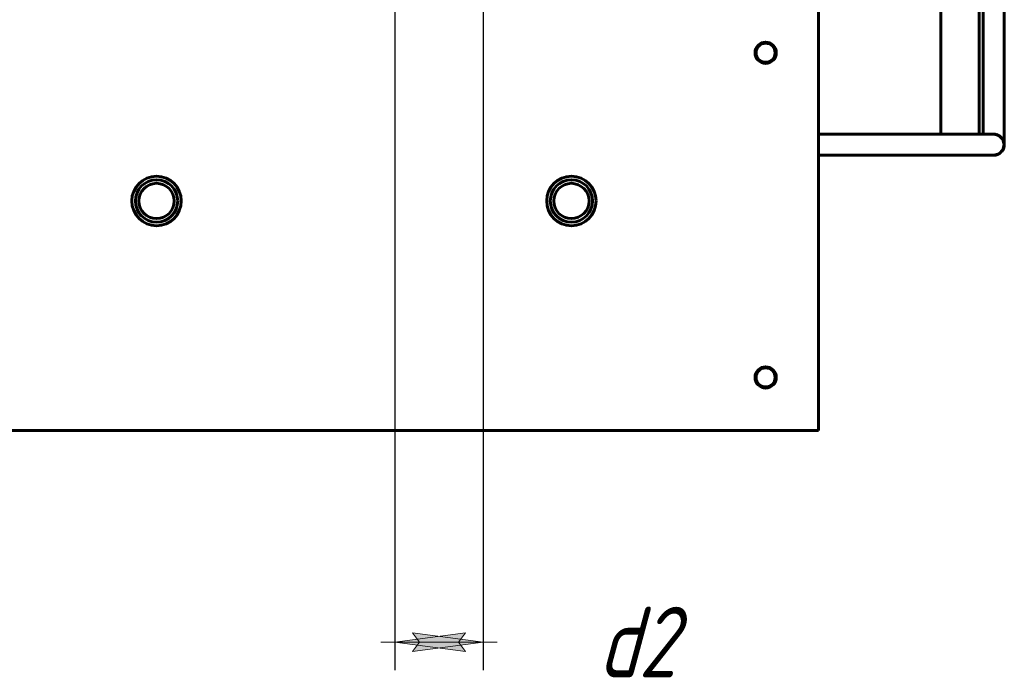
# Model space of a CAD drawing. Header units: millimetres. Extents: x 0 to 297, y 0 to 420.
# Tile 10 of 13: x 159 to 229, y 235 to 281. Entities that reach past the tile are written whole.
import ezdxf

# ---------------------------------------------------------------- set-up
doc = ezdxf.new("R2010")
doc.units = ezdxf.units.MM
doc.linetypes.add('K5LT_BASIC', pattern=[0])
doc.linetypes.add('K5LT_THIN', pattern=[0])
doc.layers.add('Системный слой', color=7, linetype='Continuous')
doc.styles.add('KDIMTEXTSTYLE', font='GOST_AU.SHX', dxfattribs={"width": 0.96, "oblique": 15, "height": 5})
doc.dimstyles.new('KDIMSTYLE (0.25)', dxfattribs={"dimtxt": 5, "dimasz": 1, "dimexe": 2, "dimexo": 0, "dimgap": 1, "dimtad": 1, "dimlfac": 4, "dimtxsty": 'KDIMTEXTSTYLE', "dimsah": 1, "dimcen": 0, "dimdle": 1, "dimadec": 0, "dimazin": 0, "dimtfac": 0.667, "dimtmove": 0, "dimatfit": 3, "dimfxl": 1, "dimtvp": 1, "dimtolj": 1, "dimtzin": 0, "dimarcsym": 0})

# ---------------------------------------------------------------- blocks, each defined once
blk = doc.blocks.new('U101')
at = {"layer": 'Системный слой', "color": 150, "linetype": 'K5LT_BASIC', "lineweight": 60, "true_color": 0x0080ff}
for p, q in [((215.019, 348.264), (216.853, 348.264)), ((226.797, 346.219), (227.036, 345.73)), ((227.036, 345.73), (227.044, 345.711)), ((227.044, 345.711), (227.058, 345.674)), ((227.058, 345.674), (227.086, 345.598)), ((227.086, 345.598), (227.136, 345.444)), ((227.136, 345.444), (227.218, 345.126)), ((227.218, 345.126), (227.281, 344.745)), ((227.281, 344.745), (227.307, 344.342)), ((227.307, 344.342), (227.307, 344.32)), ((227.307, 344.32), (227.307, 344.295)), ((227.307, 344.295), (227.307, 344.245)), ((227.307, 344.245), (227.307, 344.149)), ((227.307, 344.149), (227.307, 343.964)), ((227.307, 343.964), (227.307, 343.773)), ((227.307, 343.773), (227.307, 343.679)), ((227.307, 343.679), (227.307, 343.632)), ((227.307, 343.632), (227.307, 343.609)), ((227.307, 343.609), (227.307, 343.597)), ((227.307, 343.597), (227.307, 343.581)), ((227.307, 343.581), (227.307, 343.558)), ((227.307, 343.558), (227.307, 343.523)), ((227.307, 343.523), (227.307, 343.471)), ((227.307, 343.471), (227.307, 343.393)), ((227.307, 343.393), (227.307, 343.273)), ((227.307, 343.273), (227.307, 343.091)), ((227.307, 343.091), (227.307, 342.913)), ((227.307, 342.913), (227.307, 342.556)), ((227.307, 342.556), (227.307, 341.844)), ((227.307, 341.844), (227.307, 340.418)), ((227.307, 340.418), (227.307, 338.165)), ((227.307, 302.644), (227.307, 273.389))]:
    blk.add_line(p, q, dxfattribs=at)
blk = doc.blocks.new('U102')
at = {"layer": 'Системный слой', "color": 150, "linetype": 'K5LT_BASIC', "lineweight": 60, "true_color": 0x0080ff}
for p, q in [((226.556, 271.889), (226.555, 271.889)), ((226.558, 271.889), (226.556, 271.889)), ((226.559, 271.889), (226.558, 271.889))]:
    blk.add_line(p, q, dxfattribs=at)
blk = doc.blocks.new('U112')
at = {"layer": 'Системный слой', "color": 150, "linetype": 'K5LT_BASIC', "lineweight": 60, "true_color": 0x0080ff}
for p, q in [((175.019, 348.264), (181.557, 348.264)), ((187.182, 348.264), (190.932, 348.264)), ((196.557, 348.264), (206.557, 348.264)), ((215.019, 348.264), (224.58, 348.264)), ((224.58, 348.264), (224.708, 348.264)), ((224.708, 348.264), (224.77, 348.264)), ((224.77, 348.264), (224.801, 348.264)), ((224.801, 348.264), (224.817, 348.264)), ((224.817, 348.264), (224.826, 348.264)), ((224.826, 348.264), (224.837, 348.264)), ((224.837, 348.264), (224.854, 348.264)), ((224.854, 348.264), (224.88, 348.264)), ((224.88, 348.264), (224.918, 348.264)), ((224.918, 348.264), (224.977, 348.264)), ((224.977, 348.264), (225.066, 348.264)), ((225.066, 348.264), (225.204, 348.264)), ((225.204, 348.264), (225.343, 348.264)), ((225.343, 348.264), (225.365, 348.264)), ((225.365, 348.264), (225.409, 348.263)), ((225.409, 348.263), (225.5, 348.259)), ((225.5, 348.259), (225.688, 348.245)), ((225.688, 348.245), (226.076, 348.185)), ((226.076, 348.185), (226.467, 348.085)), ((226.467, 348.085), (226.778, 347.973)), ((226.778, 347.973), (226.805, 347.961)), ((226.805, 347.961), (226.86, 347.937)), ((226.86, 347.937), (226.967, 347.887)), ((226.967, 347.887), (227.177, 347.777)), ((227.177, 347.777), (227.574, 347.518)), ((227.574, 347.518), (227.992, 347.155)), ((227.992, 347.155), (228.012, 347.134)), ((228.012, 347.134), (228.053, 347.091)), ((228.053, 347.091), (228.133, 347.004)), ((228.133, 347.004), (228.285, 346.822)), ((228.285, 346.822), (228.553, 346.43)), ((228.553, 346.43), (228.8, 345.935)), ((228.8, 345.935), (228.811, 345.908)), ((228.811, 345.908), (228.832, 345.852)), ((228.832, 345.852), (228.873, 345.738)), ((228.873, 345.738), (228.943, 345.505)), ((228.943, 345.505), (229.03, 345.099)), ((229.03, 345.099), (229.074, 344.703)), ((229.074, 344.703), (229.079, 344.502)), ((229.079, 344.502), (229.079, 344.476)), ((229.079, 344.476), (229.079, 344.427)), ((229.079, 344.427), (229.079, 344.329)), ((229.079, 344.329), (229.079, 344.143)), ((229.079, 344.143), (229.079, 343.952)), ((229.079, 343.952), (229.079, 343.859)), ((229.079, 343.859), (229.079, 343.812)), ((229.079, 343.812), (229.079, 343.789)), ((229.079, 343.789), (229.079, 343.777)), ((229.079, 343.777), (229.079, 343.761)), ((229.079, 343.761), (229.079, 343.738)), ((229.079, 343.738), (229.079, 343.703)), ((229.079, 343.703), (229.079, 343.651)), ((229.079, 343.651), (229.079, 343.572)), ((229.079, 343.572), (229.079, 343.452)), ((229.079, 343.452), (229.079, 343.268)), ((229.079, 343.268), (229.079, 343.088)), ((229.079, 343.088), (229.079, 342.728)), ((229.079, 342.728), (229.079, 342.008)), ((229.079, 342.008), (229.079, 340.567)), ((229.079, 340.567), (229.079, 337.686)), ((229.079, 337.686), (229.079, 331.923)), ((229.079, 331.923), (229.079, 320.398)), ((229.079, 320.398), (229.079, 297.347)), ((229.079, 297.347), (229.079, 275.626)), ((229.079, 275.626), (229.079, 275.598)), ((229.079, 275.598), (229.079, 275.557)), ((229.079, 275.557), (229.079, 275.495)), ((229.079, 275.495), (229.079, 275.402)), ((229.079, 275.402), (229.079, 275.263)), ((229.079, 275.263), (229.079, 275.057)), ((229.079, 275.057), (229.079, 274.752)), ((229.079, 274.752), (229.079, 274.48)), ((229.079, 274.48), (229.079, 274.458)), ((229.079, 274.458), (229.079, 274.414)), ((229.079, 274.414), (229.079, 274.328)), ((229.079, 274.328), (229.079, 274.159)), ((229.079, 274.159), (229.079, 273.84)), ((229.079, 273.84), (229.079, 273.509)), ((229.079, 273.509), (229.079, 273.492)), ((229.079, 273.492), (229.079, 273.46)), ((229.079, 273.46), (229.079, 273.395)), ((229.079, 273.395), (229.079, 273.274)), ((229.079, 273.274), (229.079, 273.06)), ((229.079, 273.06), (229.079, 272.863)), ((229.079, 272.863), (229.079, 272.854)), ((229.079, 272.854), (229.079, 272.836)), ((229.079, 272.836), (229.079, 272.804)), ((229.079, 272.804), (229.079, 272.748)), ((229.079, 272.748), (229.079, 272.67)), ((229.079, 272.67), (229.079, 272.639)), ((229.079, 272.639), (229.079, 272.639)), ((229.079, 272.639), (229.079, 272.639)), ((229.079, 272.639), (229.079, 272.639)), ((229.079, 272.639), (229.079, 272.639))]:
    blk.add_line(p, q, dxfattribs=at)
blk = doc.blocks.new('U113')
at = {"layer": 'Системный слой', "color": 150, "linetype": 'K5LT_BASIC', "lineweight": 60, "true_color": 0x0080ff}
for p, q in [((228.33, 273.389), (228.698, 273.282)), ((228.698, 273.282), (228.968, 273.015)), ((228.968, 273.015), (229.079, 272.657)), ((229.079, 272.657), (229.079, 272.639))]:
    blk.add_line(p, q, dxfattribs=at)
blk = doc.blocks.new('U114')
at = {"layer": 'Системный слой', "color": 150, "linetype": 'K5LT_BASIC', "lineweight": 60, "true_color": 0x0080ff}
for p, q in [((229.079, 272.639), (228.972, 272.269)), ((228.329, 271.889), (228.327, 271.889)), ((228.346, 271.889), (228.329, 271.889)), ((228.705, 272), (228.346, 271.889)), ((228.972, 272.269), (228.705, 272))]:
    blk.add_line(p, q, dxfattribs=at)
blk = doc.blocks.new('U115')
at = {"layer": 'Системный слой', "color": 150, "linetype": 'K5LT_BASIC', "lineweight": 60, "true_color": 0x0080ff}
for p, q in [((219.714, 271.889), (215.932, 271.889)), ((222.406, 271.889), (219.714, 271.889)), ((223.752, 271.889), (222.406, 271.889)), ((224.425, 271.889), (223.752, 271.889)), ((225.273, 271.889), (224.425, 271.889)), ((225.697, 271.889), (225.273, 271.889)), ((225.906, 271.889), (225.697, 271.889)), ((226.01, 271.889), (225.906, 271.889)), ((226.062, 271.889), (226.01, 271.889)), ((226.087, 271.889), (226.062, 271.889)), ((226.1, 271.889), (226.087, 271.889)), ((226.107, 271.889), (226.1, 271.889)), ((226.162, 271.889), (226.107, 271.889)), ((226.252, 271.889), (226.162, 271.889)), ((226.297, 271.889), (226.252, 271.889)), ((226.319, 271.889), (226.297, 271.889)), ((226.391, 271.889), (226.319, 271.889)), ((226.434, 271.889), (226.391, 271.889)), ((226.456, 271.889), (226.434, 271.889)), ((226.466, 271.889), (226.456, 271.889)), ((226.472, 271.889), (226.466, 271.889)), ((226.48, 271.889), (226.472, 271.889)), ((226.485, 271.889), (226.48, 271.889)), ((226.491, 271.889), (226.485, 271.889)), ((226.496, 271.889), (226.491, 271.889)), ((226.5, 271.889), (226.496, 271.889)), ((226.508, 271.889), (226.5, 271.889)), ((226.525, 271.889), (226.508, 271.889)), ((226.558, 271.889), (226.525, 271.889)), ((226.602, 271.889), (226.558, 271.889)), ((226.64, 271.889), (226.602, 271.889)), ((226.67, 271.889), (226.64, 271.889)), ((226.731, 271.889), (226.67, 271.889)), ((226.781, 271.889), (226.731, 271.889)), ((226.806, 271.889), (226.781, 271.889)), ((226.819, 271.889), (226.806, 271.889)), ((226.825, 271.889), (226.819, 271.889)), ((226.947, 271.889), (226.825, 271.889)), ((227.054, 271.889), (226.947, 271.889)), ((227.106, 271.889), (227.054, 271.889)), ((227.131, 271.889), (227.106, 271.889)), ((227.144, 271.889), (227.131, 271.889)), ((227.15, 271.889), (227.144, 271.889)), ((227.259, 271.889), (227.15, 271.889)), ((227.355, 271.889), (227.259, 271.889)), ((227.402, 271.889), (227.355, 271.889)), ((227.425, 271.889), (227.402, 271.889)), ((227.436, 271.889), (227.425, 271.889)), ((227.442, 271.889), (227.436, 271.889)), ((227.541, 271.889), (227.442, 271.889)), ((227.626, 271.889), (227.541, 271.889)), ((227.667, 271.889), (227.626, 271.889)), ((227.687, 271.889), (227.667, 271.889)), ((227.696, 271.889), (227.687, 271.889)), ((227.701, 271.889), (227.696, 271.889)), ((227.787, 271.889), (227.701, 271.889)), ((227.858, 271.889), (227.787, 271.889)), ((227.892, 271.889), (227.858, 271.889)), ((227.908, 271.889), (227.892, 271.889)), ((227.916, 271.889), (227.908, 271.889)), ((227.92, 271.889), (227.916, 271.889)), ((227.988, 271.889), (227.92, 271.889)), ((228.045, 271.889), (227.988, 271.889)), ((228.071, 271.889), (228.045, 271.889)), ((228.084, 271.889), (228.071, 271.889)), ((228.09, 271.889), (228.084, 271.889)), ((228.094, 271.889), (228.09, 271.889)), ((228.16, 271.889), (228.094, 271.889)), ((228.194, 271.889), (228.16, 271.889)), ((228.209, 271.889), (228.194, 271.889)), ((228.216, 271.889), (228.209, 271.889)), ((228.22, 271.889), (228.216, 271.889)), ((228.222, 271.889), (228.22, 271.889)), ((228.252, 271.889), (228.222, 271.889)), ((228.267, 271.889), (228.252, 271.889)), ((228.273, 271.889), (228.267, 271.889)), ((228.277, 271.889), (228.273, 271.889)), ((228.278, 271.889), (228.277, 271.889)), ((228.279, 271.889), (228.278, 271.889)), ((228.291, 271.889), (228.279, 271.889)), ((228.298, 271.889), (228.291, 271.889)), ((228.302, 271.889), (228.298, 271.889)), ((228.303, 271.889), (228.302, 271.889)), ((228.304, 271.889), (228.303, 271.889)), ((228.311, 271.889), (228.304, 271.889)), ((228.304, 271.889), (228.304, 271.889)), ((228.314, 271.889), (228.311, 271.889)), ((228.316, 271.889), (228.314, 271.889)), ((228.317, 271.889), (228.316, 271.889)), ((228.316, 271.889), (228.316, 271.889)), ((228.319, 271.889), (228.317, 271.889)), ((228.317, 271.889), (228.317, 271.889)), ((228.321, 271.889), (228.319, 271.889)), ((228.322, 271.889), (228.321, 271.889)), ((228.321, 271.889), (228.321, 271.889)), ((228.324, 271.889), (228.322, 271.889)), ((228.322, 271.889), (228.322, 271.889)), ((228.322, 271.889), (228.322, 271.889)), ((228.322, 271.889), (228.322, 271.889)), ((228.325, 271.889), (228.324, 271.889)), ((228.324, 271.889), (228.324, 271.889)), ((228.324, 271.889), (228.324, 271.889)), ((228.324, 271.889), (228.324, 271.889)), ((228.326, 271.889), (228.325, 271.889)), ((228.325, 271.889), (228.325, 271.889)), ((228.327, 271.889), (228.326, 271.889)), ((228.326, 271.889), (228.326, 271.889)), ((228.326, 271.889), (228.326, 271.889)), ((228.326, 271.889), (228.326, 271.889)), ((228.326, 271.889), (228.326, 271.889)), ((228.326, 271.889), (228.326, 271.889)), ((228.328, 271.889), (228.327, 271.889)), ((228.327, 271.889), (228.327, 271.889)), ((228.327, 271.889), (228.327, 271.889)), ((228.327, 271.889), (228.327, 271.889)), ((228.327, 271.889), (228.327, 271.889)), ((228.327, 271.889), (228.327, 271.889)), ((228.327, 271.889), (228.327, 271.889)), ((228.327, 271.889), (228.327, 271.889)), ((228.327, 271.889), (228.327, 271.889)), ((228.327, 271.889), (228.327, 271.889)), ((228.327, 271.889), (228.327, 271.889)), ((228.327, 271.889), (228.327, 271.889)), ((228.327, 271.889), (228.327, 271.889)), ((228.329, 271.889), (228.328, 271.889)), ((228.328, 271.889), (228.328, 271.889)), ((228.328, 271.889), (228.328, 271.889)), ((228.328, 271.889), (228.328, 271.889)), ((228.328, 271.889), (228.328, 271.889)), ((228.328, 271.889), (228.328, 271.889)), ((228.328, 271.889), (228.328, 271.889)), ((228.328, 271.889), (228.328, 271.889)), ((228.328, 271.889), (228.328, 271.889)), ((228.328, 271.889), (228.328, 271.889)), ((228.328, 271.889), (228.328, 271.889)), ((228.328, 271.889), (228.328, 271.889)), ((228.328, 271.889), (228.328, 271.889)), ((228.329, 271.889), (228.33, 271.889)), ((228.33, 271.889), (228.329, 271.889)), ((228.329, 271.889), (228.329, 271.889)), ((228.329, 271.889), (228.329, 271.889)), ((228.329, 271.889), (228.329, 271.889)), ((228.329, 271.889), (228.329, 271.889)), ((228.329, 271.889), (228.329, 271.889)), ((228.329, 271.889), (228.329, 271.889)), ((228.329, 271.889), (228.329, 271.889)), ((228.329, 271.889), (228.329, 271.889)), ((228.329, 271.889), (228.329, 271.889)), ((228.329, 271.889), (228.329, 271.889)), ((228.329, 271.889), (228.329, 271.889)), ((228.329, 271.889), (228.329, 271.889)), ((228.329, 271.889), (228.329, 271.889)), ((228.329, 271.889), (228.329, 271.889)), ((228.329, 271.889), (228.329, 271.889)), ((228.329, 271.889), (228.329, 271.889)), ((228.329, 271.889), (228.329, 271.889)), ((228.329, 271.889), (228.329, 271.889)), ((228.329, 271.889), (228.329, 271.889)), ((228.329, 271.889), (228.329, 271.889)), ((228.33, 271.889), (228.33, 271.889)), ((228.33, 271.889), (228.33, 271.889))]:
    blk.add_line(p, q, dxfattribs=at)
blk = doc.blocks.new('U116')
at = {"layer": 'Системный слой', "color": 150, "linetype": 'K5LT_BASIC', "lineweight": 60, "true_color": 0x0080ff}
for p, q in [((220.034, 273.389), (215.932, 273.389)), ((222.936, 273.389), (220.034, 273.389)), ((224.387, 273.389), (222.936, 273.389)), ((225.113, 273.389), (224.387, 273.389)), ((225.477, 273.389), (225.113, 273.389)), ((225.658, 273.389), (225.477, 273.389)), ((225.871, 273.389), (225.658, 273.389)), ((225.971, 273.389), (225.871, 273.389)), ((226.026, 273.389), (225.971, 273.389)), ((226.104, 273.389), (226.026, 273.389)), ((226.156, 273.389), (226.104, 273.389)), ((226.34, 273.389), (226.156, 273.389)), ((226.461, 273.389), (226.34, 273.389)), ((226.521, 273.389), (226.461, 273.389)), ((226.55, 273.389), (226.521, 273.389)), ((226.565, 273.389), (226.55, 273.389)), ((226.572, 273.389), (226.565, 273.389)), ((226.7, 273.389), (226.572, 273.389)), ((226.814, 273.389), (226.7, 273.389)), ((226.87, 273.389), (226.814, 273.389)), ((226.897, 273.389), (226.87, 273.389)), ((226.911, 273.389), (226.897, 273.389)), ((226.918, 273.389), (226.911, 273.389)), ((226.981, 273.389), (226.918, 273.389)), ((227.112, 273.389), (226.981, 273.389)), ((227.176, 273.389), (227.112, 273.389)), ((227.208, 273.389), (227.176, 273.389)), ((227.223, 273.389), (227.208, 273.389)), ((227.231, 273.389), (227.223, 273.389)), ((227.235, 273.389), (227.231, 273.389)), ((227.241, 273.389), (227.235, 273.389)), ((227.245, 273.389), (227.241, 273.389)), ((227.248, 273.389), (227.245, 273.389)), ((227.25, 273.389), (227.248, 273.389)), ((227.252, 273.389), (227.25, 273.389)), ((227.254, 273.389), (227.252, 273.389)), ((227.259, 273.389), (227.254, 273.389)), ((227.268, 273.389), (227.259, 273.389)), ((227.285, 273.389), (227.268, 273.389)), ((227.297, 273.389), (227.285, 273.389)), ((227.303, 273.389), (227.297, 273.389)), ((227.306, 273.389), (227.303, 273.389)), ((227.31, 273.389), (227.306, 273.389)), ((227.325, 273.389), (227.31, 273.389)), ((227.36, 273.389), (227.325, 273.389)), ((227.374, 273.389), (227.36, 273.389)), ((227.404, 273.389), (227.374, 273.389)), ((227.462, 273.389), (227.404, 273.389)), ((227.494, 273.389), (227.462, 273.389)), ((227.51, 273.389), (227.494, 273.389)), ((227.518, 273.389), (227.51, 273.389)), ((227.52, 273.389), (227.518, 273.389)), ((227.526, 273.389), (227.52, 273.389)), ((227.537, 273.389), (227.526, 273.389)), ((227.558, 273.389), (227.537, 273.389)), ((227.579, 273.389), (227.558, 273.389)), ((227.585, 273.389), (227.579, 273.389)), ((227.598, 273.389), (227.585, 273.389)), ((227.623, 273.389), (227.598, 273.389)), ((227.655, 273.389), (227.623, 273.389)), ((227.671, 273.389), (227.655, 273.389)), ((227.678, 273.389), (227.671, 273.389)), ((227.682, 273.389), (227.678, 273.389)), ((227.684, 273.389), (227.682, 273.389)), ((227.717, 273.389), (227.684, 273.389)), ((227.741, 273.389), (227.717, 273.389)), ((227.752, 273.389), (227.741, 273.389)), ((227.758, 273.389), (227.752, 273.389)), ((227.761, 273.389), (227.758, 273.389)), ((227.762, 273.389), (227.761, 273.389)), ((227.786, 273.389), (227.762, 273.389)), ((227.802, 273.389), (227.786, 273.389)), ((227.81, 273.389), (227.802, 273.389)), ((227.814, 273.389), (227.81, 273.389)), ((227.816, 273.389), (227.814, 273.389)), ((227.817, 273.389), (227.816, 273.389)), ((227.831, 273.389), (227.817, 273.389)), ((227.842, 273.389), (227.831, 273.389)), ((227.848, 273.389), (227.842, 273.389)), ((227.851, 273.389), (227.848, 273.389)), ((227.852, 273.389), (227.851, 273.389)), ((227.853, 273.389), (227.852, 273.389)), ((227.861, 273.389), (227.853, 273.389)), ((227.866, 273.389), (227.861, 273.389)), ((227.868, 273.389), (227.866, 273.389)), ((227.869, 273.389), (227.868, 273.389)), ((227.87, 273.389), (227.869, 273.389)), ((227.873, 273.389), (227.87, 273.389)), ((227.878, 273.389), (227.873, 273.389)), ((227.881, 273.389), (227.878, 273.389)), ((227.882, 273.389), (227.881, 273.389)), ((227.883, 273.389), (227.882, 273.389)), ((227.888, 273.389), (227.883, 273.389)), ((227.883, 273.389), (227.883, 273.389)), ((227.89, 273.389), (227.888, 273.389)), ((227.891, 273.389), (227.89, 273.389)), ((227.892, 273.389), (227.891, 273.389)), ((227.891, 273.389), (227.891, 273.389)), ((227.894, 273.389), (227.892, 273.389)), ((227.895, 273.389), (227.894, 273.389)), ((227.896, 273.389), (227.895, 273.389)), ((227.897, 273.389), (227.896, 273.389)), ((227.898, 273.389), (227.897, 273.389)), ((227.899, 273.389), (227.898, 273.389)), ((227.9, 273.389), (227.899, 273.389)), ((227.901, 273.389), (227.9, 273.389)), ((227.902, 273.389), (227.901, 273.389)), ((227.903, 273.389), (227.902, 273.389)), ((227.904, 273.389), (227.903, 273.389)), ((227.905, 273.389), (227.904, 273.389)), ((227.906, 273.389), (227.905, 273.389)), ((227.907, 273.389), (227.906, 273.389)), ((227.908, 273.389), (227.907, 273.389)), ((227.91, 273.389), (227.908, 273.389)), ((227.908, 273.389), (227.908, 273.389)), ((227.911, 273.389), (227.91, 273.389)), ((227.912, 273.389), (227.911, 273.389)), ((227.916, 273.389), (227.912, 273.389)), ((227.918, 273.389), (227.916, 273.389)), ((227.919, 273.389), (227.918, 273.389)), ((227.92, 273.389), (227.919, 273.389)), ((227.924, 273.389), (227.92, 273.389)), ((227.93, 273.389), (227.924, 273.389)), ((227.933, 273.389), (227.93, 273.389)), ((227.935, 273.389), (227.933, 273.389)), ((227.936, 273.389), (227.935, 273.389)), ((227.963, 273.389), (227.936, 273.389)), ((227.977, 273.389), (227.963, 273.389)), ((227.984, 273.389), (227.977, 273.389)), ((227.988, 273.389), (227.984, 273.389)), ((227.99, 273.389), (227.988, 273.389)), ((228.012, 273.389), (227.99, 273.389)), ((228.058, 273.389), (228.012, 273.389)), ((228.079, 273.389), (228.058, 273.389)), ((228.09, 273.389), (228.079, 273.389)), ((228.095, 273.389), (228.09, 273.389)), ((228.097, 273.389), (228.095, 273.389)), ((228.149, 273.389), (228.097, 273.389)), ((228.19, 273.389), (228.149, 273.389)), ((228.209, 273.389), (228.19, 273.389)), ((228.218, 273.389), (228.209, 273.389)), ((228.222, 273.389), (228.218, 273.389)), ((228.224, 273.389), (228.222, 273.389)), ((228.26, 273.389), (228.224, 273.389)), ((228.284, 273.389), (228.26, 273.389)), ((228.294, 273.389), (228.284, 273.389)), ((228.299, 273.389), (228.294, 273.389)), ((228.301, 273.389), (228.299, 273.389)), ((228.302, 273.389), (228.301, 273.389)), ((228.315, 273.389), (228.302, 273.389)), ((228.302, 273.389), (228.302, 273.389)), ((228.319, 273.389), (228.315, 273.389)), ((228.321, 273.389), (228.319, 273.389)), ((228.322, 273.389), (228.321, 273.389)), ((228.323, 273.389), (228.322, 273.389)), ((228.326, 273.389), (228.323, 273.389)), ((228.323, 273.389), (228.323, 273.389)), ((228.327, 273.389), (228.326, 273.389)), ((228.328, 273.389), (228.327, 273.389)), ((228.329, 273.389), (228.328, 273.389)), ((228.328, 273.389), (228.328, 273.389)), ((228.328, 273.389), (228.328, 273.389)), ((228.328, 273.389), (228.328, 273.389)), ((228.328, 273.389), (228.328, 273.389)), ((228.329, 273.389), (228.33, 273.389)), ((228.33, 273.389), (228.329, 273.389)), ((228.329, 273.389), (228.329, 273.389)), ((228.329, 273.389), (228.329, 273.389)), ((228.329, 273.389), (228.329, 273.389)), ((228.329, 273.389), (228.329, 273.389)), ((228.329, 273.389), (228.329, 273.389)), ((228.329, 273.389), (228.329, 273.389)), ((228.329, 273.389), (228.329, 273.389)), ((228.329, 273.389), (228.329, 273.389)), ((228.329, 273.389), (228.329, 273.389)), ((228.329, 273.389), (228.329, 273.389)), ((228.329, 273.389), (228.329, 273.389)), ((228.329, 273.389), (228.329, 273.389)), ((228.329, 273.389), (228.329, 273.389)), ((228.329, 273.389), (228.329, 273.389)), ((228.329, 273.389), (228.329, 273.389)), ((228.329, 273.389), (228.329, 273.389)), ((228.33, 273.389), (228.33, 273.389)), ((228.33, 273.389), (228.33, 273.389))]:
    blk.add_line(p, q, dxfattribs=at)
blk = doc.blocks.new('U117')
at = {"layer": 'Системный слой', "color": 150, "linetype": 'K5LT_BASIC', "lineweight": 60, "true_color": 0x0080ff}
for p, q in [((175.019, 346.764), (181.557, 346.764)), ((187.182, 346.764), (190.932, 346.764)), ((196.557, 346.764), (206.557, 346.764)), ((215.019, 346.764), (216.853, 346.764)), ((226.797, 346.219), (226.927, 346.099)), ((226.927, 346.099), (226.934, 346.091)), ((226.934, 346.091), (226.949, 346.076)), ((226.949, 346.076), (226.978, 346.045)), ((226.978, 346.045), (227.034, 345.982)), ((227.034, 345.982), (227.14, 345.849)), ((227.14, 345.849), (227.32, 345.562)), ((227.32, 345.562), (227.412, 345.367)), ((227.412, 345.367), (227.418, 345.35)), ((227.418, 345.35), (227.431, 345.318)), ((227.431, 345.318), (227.456, 345.253)), ((227.456, 345.253), (227.498, 345.124)), ((227.498, 345.124), (227.544, 344.93)), ((227.544, 344.93), (227.575, 344.673)), ((227.575, 344.673), (227.579, 344.504)), ((227.579, 344.504), (227.579, 344.484)), ((227.579, 344.484), (227.579, 344.443)), ((227.579, 344.443), (227.579, 344.359)), ((227.579, 344.359), (227.579, 344.183)), ((227.579, 344.183), (227.579, 343.985)), ((227.579, 343.985), (227.579, 343.885)), ((227.579, 343.885), (227.579, 343.834)), ((227.579, 343.834), (227.579, 343.809)), ((227.579, 343.809), (227.579, 343.796)), ((227.579, 343.796), (227.579, 343.779)), ((227.579, 343.779), (227.579, 343.754)), ((227.579, 343.754), (227.579, 343.716)), ((227.579, 343.716), (227.579, 343.66)), ((227.579, 343.66), (227.579, 343.576)), ((227.579, 343.576), (227.579, 343.452)), ((227.579, 343.452), (227.579, 343.268)), ((227.579, 343.268), (227.579, 343.088)), ((227.579, 343.088), (227.579, 342.728)), ((227.579, 342.728), (227.579, 342.007)), ((227.579, 342.007), (227.579, 340.566)), ((227.579, 340.566), (227.579, 337.684)), ((227.579, 337.684), (227.579, 331.92)), ((227.579, 331.92), (227.579, 320.391)), ((227.579, 320.391), (227.579, 297.334)), ((227.579, 297.334), (227.579, 275.626)), ((227.579, 275.626), (227.579, 275.598)), ((227.579, 275.598), (227.579, 275.557)), ((227.579, 275.557), (227.579, 275.495)), ((227.579, 275.495), (227.579, 275.402)), ((227.579, 275.402), (227.579, 275.263)), ((227.579, 275.263), (227.579, 275.057)), ((227.579, 275.057), (227.579, 274.752)), ((227.579, 274.752), (227.579, 274.48)), ((227.579, 274.48), (227.579, 274.458)), ((227.579, 274.458), (227.579, 274.414)), ((227.579, 274.414), (227.579, 274.328)), ((227.579, 274.328), (227.579, 274.159)), ((227.579, 274.159), (227.579, 273.84)), ((227.579, 273.84), (227.579, 273.516)), ((227.579, 273.516), (227.579, 273.506)), ((227.579, 273.506), (227.579, 273.487)), ((227.579, 273.487), (227.579, 273.449)), ((227.579, 273.449), (227.579, 273.389))]:
    blk.add_line(p, q, dxfattribs=at)
blk = doc.blocks.new('U119')
at = {"layer": 'Системный слой', "color": 150, "linetype": 'K5LT_BASIC', "lineweight": 60, "true_color": 0x0080ff}
blk.add_line((224.579, 298.023), (224.579, 273.389), dxfattribs=at)
blk = doc.blocks.new('KDIMARROW_02')
at = {"layer": 'Системный слой'}
blk.add_hatch(color=0, dxfattribs=at).paths.add_polyline_path([(4.5, 0), (5, 0.658), (0, 0), (5, -0.658)])
at = {"layer": 'Системный слой', "color": 0, "linetype": 'K5LT_THIN', "lineweight": 18}
for p, q in [((0, 0), (-1, 0)), ((5, 0.658), (0, 0)), ((0, 0), (5, -0.658)), ((0, 0), (7, 0)), ((4.5, 0), (5, 0.658)), ((5, -0.658), (4.5, 0))]:
    blk.add_line(p, q, dxfattribs=at)

msp = doc.modelspace()

# ---------------------------------------------------------------- linework, layer by layer
at = {"layer": 'Системный слой', "color": 150, "linetype": 'K5LT_BASIC', "lineweight": 60, "true_color": 0x0080ff}
for p, q in [((215.9316, 282.9046), (215.9316, 253.6546)), ((223.9153, 273.3889), (215.9316, 273.3889)), ((222.5182, 273.3889), (215.9316, 273.3889)), ((228.3294, 273.3889), (228.3294, 273.3889)), ((223.8275, 271.8889), (215.9316, 271.8889)), ((222.3926, 271.8889), (215.9316, 271.8889)), ((225.3316, 271.8889), (225.3272, 271.8889)), ((228.3294, 271.8889), (228.3294, 271.8889)), ((215.9316, 253.6546), (215.9316, 252.4046)), ((215.9316, 252.4046), (122.1816, 252.4046))]:
    msp.add_line(p, q, dxfattribs=at)
for centre, radius in [((212.1816, 279.1546), 0.75), ((212.1816, 279.1546), 0.675), ((169.0566, 268.6546), 1.75), ((169.0566, 268.6546), 1.5), ((169.0566, 268.6546), 1.25), ((198.4316, 268.6546), 1.75), ((198.4316, 268.6546), 1.5), ((198.4316, 268.6546), 1.25), ((212.1816, 256.1546), 0.75), ((212.1816, 256.1546), 0.675)]:
    msp.add_circle(centre, radius, dxfattribs=at)
msp.add_open_spline([(228.3295, 273.3889), (228.3301, 273.3889), (228.3306, 273.3889), (228.3321, 273.3889), (228.333, 273.3889), (228.3357, 273.3888), (228.3374, 273.3888), (228.3427, 273.3887), (228.3461, 273.3887), (228.3566, 273.3883), (228.3635, 273.388), (228.3843, 273.3867), (228.3982, 273.3854), (228.4364, 273.3805), (228.4606, 273.3761), (228.5167, 273.3628), (228.5484, 273.3528), (228.6119, 273.328), (228.6434, 273.313), (228.7059, 273.2781), (228.7366, 273.2579), (228.7963, 273.2128), (228.8251, 273.1877), (228.8793, 273.1334), (228.9047, 273.1042), (228.9507, 273.043), (228.9714, 273.0109), (229.0073, 272.9454), (229.0226, 272.9121), (229.0475, 272.8454), (229.0573, 272.812), (229.0714, 272.7459), (229.076, 272.7134), (229.0789, 272.6675), (229.0795, 272.6543), (229.0793, 272.623), (229.0788, 272.6049), (229.0748, 272.5557), (229.0701, 272.5246), (229.0561, 272.4618), (229.0467, 272.4301), (229.023, 272.3668), (229.0086, 272.3353), (228.9749, 272.2726), (228.9553, 272.2417), (228.9113, 272.1816), (228.8867, 272.1526), (228.8334, 272.0977), (228.8046, 272.0718), (228.7439, 272.0248), (228.7122, 272.0035), (228.6558, 271.9715), (228.6319, 271.9594), (228.5978, 271.9445), (228.588, 271.9404), (228.5734, 271.9347), (228.5684, 271.9329), (228.561, 271.9302), (228.5586, 271.9293), (228.5549, 271.928), (228.5536, 271.9276), (228.5518, 271.9269), (228.5511, 271.9267), (228.5502, 271.9264), (228.5499, 271.9263), (228.5494, 271.9261), (228.5493, 271.9261), (228.549, 271.926), (228.549, 271.926), (228.5488, 271.9259), (228.5487, 271.9259), (228.5486, 271.9258), (228.5485, 271.9258), (228.5484, 271.9257), (228.5483, 271.9257), (228.5481, 271.9257), (228.548, 271.9256), (228.5477, 271.9255), (228.5476, 271.9255), (228.5471, 271.9253), (228.5469, 271.9252), (228.5462, 271.925), (228.5457, 271.9249), (228.5447, 271.9245), (228.5441, 271.9243), (228.5423, 271.9237), (228.5412, 271.9233), (228.5383, 271.9224), (228.5367, 271.9219), (228.5325, 271.9206), (228.53, 271.9198), (228.5229, 271.9176), (228.5182, 271.9162), (228.5069, 271.913), (228.5001, 271.9112), (228.4831, 271.9069), (228.4728, 271.9046), (228.4436, 271.8986), (228.4246, 271.8955), (228.3863, 271.8911), (228.3671, 271.8897), (228.3417, 271.889), (228.3356, 271.8889), (228.3294, 271.8889)], degree=3, knots=[0, 0, 0, 0, 0.0335009, 0.0335009, 0.0883205, 0.0883205, 0.1949141, 0.1949141, 0.4050559, 0.4050559, 0.8253395, 0.8253395, 1.6659067, 1.6659067, 3.1492158, 3.1492158, 5.1488494, 5.1488494, 7.2495864, 7.2495864, 9.4624541, 9.4624541, 11.757255, 11.757255, 14.0843672, 14.0843672, 16.3787199, 16.3787199, 18.58297, 18.58297, 20.6760891, 20.6760891, 22.6537995, 22.6537995, 23.4467798, 23.4467798, 24.5350801, 24.5350801, 26.4277646, 26.4277646, 28.4111221, 28.4111221, 30.5001795, 30.5001795, 32.700567, 32.700567, 34.9859974, 34.9859974, 37.3132992, 37.3132992, 39.6148317, 39.6148317, 41.2315468, 41.2315468, 41.8664026, 41.8664026, 42.1837695, 42.1837695, 42.3424399, 42.3424399, 42.4217724, 42.4217724, 42.4614379, 42.4614379, 42.4812706, 42.4812706, 42.4911869, 42.4911869, 42.496145, 42.496145, 42.5010408, 42.5010408, 42.5059367, 42.5059367, 42.5108325, 42.5108325, 42.517463, 42.517463, 42.5273792, 42.5273792, 42.5455984, 42.5455984, 42.5721206, 42.5721206, 42.6117851, 42.6117851, 42.6846615, 42.6846615, 42.79075, 42.79075, 42.9494022, 42.9494022, 43.2409037, 43.2409037, 43.6652542, 43.6652542, 44.2998684, 44.2998684, 45.4658874, 45.4658874, 46.6277969, 46.6277969, 47, 47, 47, 47], dxfattribs=at)

# ---------------------------------------------------------------- block references
at = {"layer": 'Системный слой'}
for name in ['U112', 'U101', 'U119', 'U117', 'U116', 'U113', 'U114', 'U115', 'U102']:
    msp.add_blockref(name, (0, 0), dxfattribs=at)

# ---------------------------------------------------------------- dimensions: what is measured, and where the dimension line sits
at = {"layer": 'Системный слой', "color": 7}
msp.add_linear_dim(base=(185.9316, 237.4046), p1=(192.1816, 292.1546), p2=(185.9316, 292.1546), location=(203.0682, 237.4046), text='\\H5.0;\\W0.965;\\Q15;\\H5.0;\\W0.965;\\Q15;\\Q15;d2', dimstyle='KDIMSTYLE (0.25)', override={"dimexo": 0, "dimblk1": 'KDIMARROW_02', "dimblk2": 'KDIMARROW_02', "dimse1": 0, "dimse2": 0, "dimclrt": 7, "dimtolj": 1}, dxfattribs=at).render()

doc.saveas('drawing.dxf')
